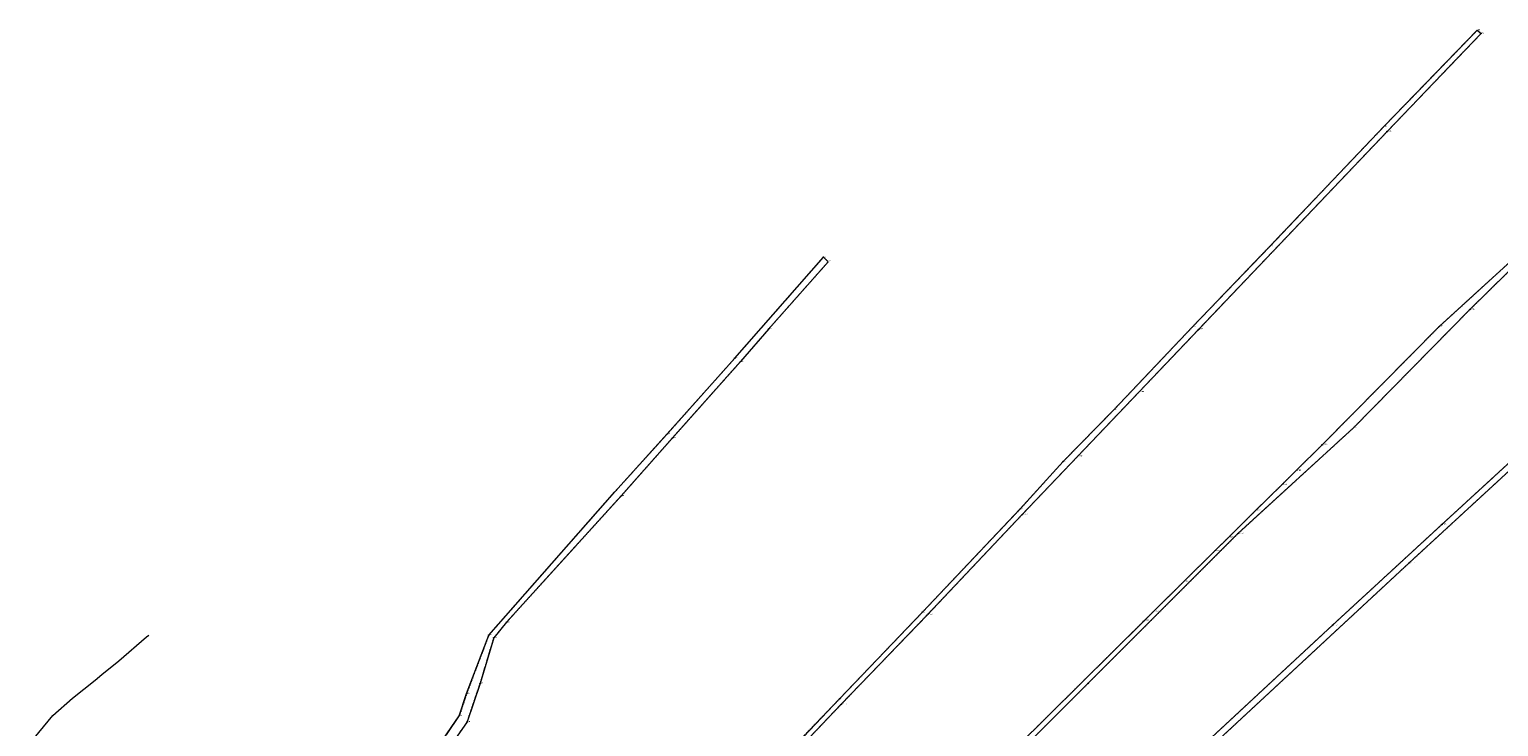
# Model space of a CAD drawing. Header units: metres. Extents: x 6551181 to 6555585, y 5935140 to 5937297.
# Tile 92 of 97: x 6551426 to 6552614, y 5936733 to 5937297. Entities that reach past the tile are written whole.
import ezdxf
from ezdxf.enums import TextEntityAlignment as Align

# ---------------------------------------------------------------- set-up
doc = ezdxf.new("R2010")
doc.units = ezdxf.units.M
doc.linetypes.add('218-500', pattern=[1, 0.5, -0.5])
doc.linetypes.add('219-500', pattern=[0])
for name, color, linetype in [('202-Punkt graniczny stabilizowany trwale', 7, 'Continuous'), ('202-Punkt graniczny stabilizowany trwale-Atr103', 7, 'Continuous'), ('202-Punkt graniczny stabilizowany trwale-Atr104', 7, 'Continuous'), ('203-Punkt załamania granicy działki nie stabilizowany', 7, 'Continuous'), ('203-Punkt załamania granicy działki nie stabilizowany-Atr103', 7, 'Continuous'), ('203-Punkt załamania granicy działki nie stabilizowany-Atr104', 7, 'Continuous'), ('218-Granica użytku', 7, 'Continuous'), ('219-Linia granicy', 7, 'Continuous'), ('przewód kanalizacyjny (linia)', 7, 'Continuous'), ('przewód kanalizacyjny (linia)-Atr1', 7, 'Continuous')]:
    doc.layers.add(name, color=color, linetype=linetype)
doc.styles.get("Standard").update_dxf_attribs({"font": 'arial.ttf'})

# ---------------------------------------------------------------- blocks, each defined once
blk = doc.blocks.new('202')
at = {"color": 0, "linetype": 'Continuous', "lineweight": -2}
blk.add_circle((0, 0), 2.5, dxfattribs=at)
blk = doc.blocks.new('203')
at = {"linetype": 'Continuous', "lineweight": 0}
h = blk.add_hatch(color=0, dxfattribs=at)
edge = h.paths.add_edge_path()
edge.add_arc((0, 0), 0.045, 0, 360)

msp = doc.modelspace()

# ---------------------------------------------------------------- linework, layer by layer
at = {"layer": '218-Granica użytku', "color": 3, "linetype": '218-500', "lineweight": 18, "flags": 128}
for points in [[(6552596.87, 5937295.89), (6552521.4, 5937218.08)], [(6552577.19, 5937269.68), (6552596.58, 5937289.85)], [(6552596.58, 5937289.85), (6552599.98, 5937293.39)], [(6552599.98, 5937293.39), (6552596.87, 5937295.89)], [(6552524.05, 5937214.04), (6552577.19, 5937269.68)], [(6552521.4, 5937218.08), (6552487.98, 5937183.03)], [(6552482.26, 5937170.17), (6552524.05, 5937214.04)], [(6552487.98, 5937183.03), (6552429.01, 5937121.2)], [(6552371.47, 5937053.86), (6552482.26, 5937170.17)], [(6552590.86, 5937070.04), (6552698.83, 5937175.95)], [(6552429.01, 5937121.2), (6552366.53, 5937056.05)], [(6552023.85, 5937054.43), (6552072.08, 5937108.74)], [(6552068.12, 5937112.42), (6552038.18, 5937078.34)], [(6552072.08, 5937108.74), (6552068.12, 5937112.42)], [(6552627.39, 5937112.3), (6552584.3, 5937072.93)], [(6552038.18, 5937078.34), (6552007.28, 5937043.16)], [(6552584.3, 5937072.93), (6552566.13, 5937056.33)], [(6552542.92, 5937021.34), (6552590.86, 5937070.04)], [(6552012.52, 5937041.24), (6552023.85, 5937054.43)], [(6552323.16, 5937003.21), (6552371.47, 5937053.86)], [(6552366.53, 5937056.05), (6552326.94, 5937014.27)], [(6552566.13, 5937056.33), (6552471.46, 5936960.68)], [(6552007.28, 5937043.16), (6551996.45, 5937030.82)], [(6552001.13, 5937027.99), (6552012.52, 5937041.24)], [(6551996.45, 5937030.82), (6551941.86, 5936969.45)], [(6551946.15, 5936966.26), (6552001.13, 5937027.99)], [(6552326.94, 5937014.27), (6552302.79, 5936988.8)], [(6552512.06, 5936989.98), (6552542.92, 5937021.34)], [(6552293.32, 5936971.91), (6552323.16, 5937003.21)], [(6552496.74, 5936974.42), (6552512.06, 5936989.98)], [(6552670.79, 5936990.31), (6552568.24, 5936896.22)], [(6552302.79, 5936988.8), (6552287.46, 5936973.17)], [(6552572.43, 5936893.37), (6552673.82, 5936986.72)], [(6551941.86, 5936969.45), (6551899.55, 5936922.79)], [(6551904.63, 5936919.37), (6551946.15, 5936966.26)], [(6552287.46, 5936973.17), (6552261.93, 5936947.13)], [(6552273.56, 5936951.2), (6552293.32, 5936971.91)], [(6552429.32, 5936912.65), (6552496.74, 5936974.42)], [(6552471.46, 5936960.68), (6552450.1, 5936939.58)], [(6552261.93, 5936947.13), (6552227.35, 5936908.9)], [(6552228.7, 5936904.16), (6552273.56, 5936951.2)], [(6552450.1, 5936939.58), (6552438.71, 5936928.33)], [(6551899.55, 5936922.79), (6551797.53, 5936806.81)], [(6551811.9, 5936817.21), (6551904.63, 5936919.37)], [(6552438.71, 5936928.33), (6552425.25, 5936915.01)], [(6552227.35, 5936908.9), (6552148.12, 5936825.32)], [(6552417.34, 5936907.22), (6552395.62, 5936885.77)], [(6552403.36, 5936888.89), (6552429.32, 5936912.65)], [(6552425.25, 5936915.01), (6552417.34, 5936907.22)], [(6552151.93, 5936823.06), (6552228.7, 5936904.16)], [(6552568.24, 5936896.22), (6552514.06, 5936846.33)], [(6552328.79, 5936814.43), (6552403.36, 5936888.89)], [(6552395.62, 5936885.77), (6552384.24, 5936874.53)], [(6552541.91, 5936865.27), (6552572.43, 5936893.37)], [(6552384.24, 5936874.53), (6552359.31, 5936849.9)], [(6552485.67, 5936813.11), (6552541.91, 5936865.27)], [(6552359.31, 5936849.9), (6552335.06, 5936825.94)], [(6552514.06, 5936846.33), (6552479.87, 5936814.85)], [(6552148.12, 5936825.32), (6552081.18, 5936755.3)], [(6552335.06, 5936825.94), (6552327.23, 5936818.21)], [(6551801.61, 5936804.66), (6551811.9, 5936817.21)], [(6552082.3, 5936750.62), (6552151.93, 5936823.06)], [(6552327.23, 5936818.21), (6552172.45, 5936664.85)], [(6552282, 5936767.69), (6552328.79, 5936814.43)], [(6552479.87, 5936814.85), (6552402.75, 5936743.23)], [(6552460.14, 5936789.44), (6552485.67, 5936813.11)], [(6551797.53, 5936806.81), (6551779.54, 5936759.52)], [(6551790.53, 5936767.75), (6551801.61, 5936804.66)], [(6552346.09, 5936683.66), (6552460.14, 5936789.44)], [(6551779.99, 5936736.56), (6551790.53, 5936767.75)], [(6552157, 5936642.86), (6552282, 5936767.69)], [(6551779.54, 5936759.52), (6551773.67, 5936741.41)], [(6552078.2, 5936752.22), (6552052.07, 5936725.2)], [(6552081.18, 5936755.3), (6552078.2, 5936752.22)], [(6551773.67, 5936741.41), (6551684.42, 5936611.25)], [(6552055.07, 5936722.06), (6552082.3, 5936750.62)], [(6552402.75, 5936743.23), (6552352.06, 5936696.16)], [(6551746.84, 5936689.28), (6551779.99, 5936736.56)]]:
    msp.add_lwpolyline(points, dxfattribs=at)
at = {"layer": '219-Linia granicy', "color": 7, "linetype": '219-500', "lineweight": 18, "flags": 128}
for points in [[(6552521.4, 5937218.08), (6552596.87, 5937295.89)], [(6552599.98, 5937293.39), (6552524.05, 5937214.04)], [(6552596.87, 5937295.89), (6552599.98, 5937293.39)], [(6552429.01, 5937121.2), (6552521.4, 5937218.08)], [(6552371.47, 5937053.86), (6552524.05, 5937214.04)], [(6552698.83, 5937175.95), (6552590.86, 5937070.04)], [(6552366.53, 5937056.05), (6552429.01, 5937121.2)], [(6551996.45, 5937030.82), (6552068.12, 5937112.42)], [(6552072.08, 5937108.74), (6552023.85, 5937054.43)], [(6552068.12, 5937112.42), (6552072.08, 5937108.74)], [(6552566.13, 5937056.33), (6552627.39, 5937112.3)], [(6552590.86, 5937070.04), (6552496.74, 5936974.42)], [(6552023.85, 5937054.43), (6552001.13, 5937027.99)], [(6552302.79, 5936988.8), (6552366.53, 5937056.05)], [(6552371.47, 5937053.86), (6552323.16, 5937003.21)], [(6552471.46, 5936960.68), (6552566.13, 5937056.33)], [(6551941.86, 5936969.45), (6551996.45, 5937030.82)], [(6552001.13, 5937027.99), (6551946.15, 5936966.26)], [(6552273.56, 5936951.2), (6552323.16, 5937003.21)], [(6552670.79, 5936990.31), (6552568.24, 5936896.22)], [(6552261.93, 5936947.13), (6552302.79, 5936988.8)], [(6552541.91, 5936865.27), (6552673.82, 5936986.72)], [(6551899.55, 5936922.79), (6551941.86, 5936969.45)], [(6551946.15, 5936966.26), (6551904.63, 5936919.37)], [(6552496.74, 5936974.42), (6552403.36, 5936888.89)], [(6552471.46, 5936960.68), (6552450.1, 5936939.58)], [(6552227.35, 5936908.9), (6552261.93, 5936947.13)], [(6552228.7, 5936904.16), (6552273.56, 5936951.2)], [(6552438.71, 5936928.33), (6552450.1, 5936939.58)], [(6551797.53, 5936806.81), (6551899.55, 5936922.79)], [(6551904.63, 5936919.37), (6551811.9, 5936817.21)], [(6552417.34, 5936907.22), (6552438.71, 5936928.33)], [(6552148.12, 5936825.32), (6552227.35, 5936908.9)], [(6552395.62, 5936885.77), (6552417.34, 5936907.22)], [(6552151.93, 5936823.06), (6552228.7, 5936904.16)], [(6552479.87, 5936814.85), (6552568.24, 5936896.22)], [(6552282, 5936767.69), (6552403.36, 5936888.89)], [(6552384.24, 5936874.53), (6552395.62, 5936885.77)], [(6552359.31, 5936849.9), (6552384.24, 5936874.53)], [(6552541.91, 5936865.27), (6552346.09, 5936683.66)], [(6552335.06, 5936825.94), (6552359.31, 5936849.9)], [(6552081.18, 5936755.3), (6552148.12, 5936825.32)], [(6552327.23, 5936818.21), (6552335.06, 5936825.94)], [(6551811.9, 5936817.21), (6551801.61, 5936804.66)], [(6552082.3, 5936750.62), (6552151.93, 5936823.06)], [(6552172.45, 5936664.85), (6552327.23, 5936818.21)], [(6552352.06, 5936696.16), (6552479.87, 5936814.85)], [(6551779.54, 5936759.52), (6551797.53, 5936806.81)], [(6551801.61, 5936804.66), (6551790.53, 5936767.75)], [(6551790.53, 5936767.75), (6551779.99, 5936736.56)], [(6552157, 5936642.86), (6552282, 5936767.69)], [(6551773.67, 5936741.41), (6551779.54, 5936759.52)], [(6552081.18, 5936755.3), (6552003.84, 5936673.7)], [(6551684.42, 5936611.25), (6551773.67, 5936741.41)], [(6552006.64, 5936671.28), (6552082.3, 5936750.62)], [(6551779.99, 5936736.56), (6551746.84, 5936689.28)]]:
    msp.add_lwpolyline(points, dxfattribs=at)
at = {"layer": 'przewód kanalizacyjny (linia)', "color": 34, "linetype": 'Continuous', "lineweight": 18, "flags": 128}
msp.add_lwpolyline([(6551425.97, 5936718.77), (6551444.95, 5936741.74), (6551460.93, 5936755.68), (6551479.12, 5936770.42), (6551484.54, 5936774.91), (6551498.23, 5936786.02), (6551520.78, 5936805.39), (6551522.7, 5936806.83)], dxfattribs=at)

# ---------------------------------------------------------------- block references
at = {"layer": '202-Punkt graniczny stabilizowany trwale', "color": 7, "linetype": 'Continuous', "lineweight": 18, "xscale": 0.1, "yscale": 0.1}
for p in [(6552599.98, 5937293.39), (6552524.05, 5937214.04), (6552068.12, 5937112.42), (6552590.86, 5937070.04), (6552023.85, 5937054.43), (6552371.47, 5937053.86), (6552566.13, 5937056.33), (6551996.45, 5937030.82), (6552001.13, 5937027.99), (6551941.86, 5936969.45), (6551946.15, 5936966.26), (6552471.46, 5936960.68), (6552261.93, 5936947.13), (6551904.63, 5936919.37), (6552227.35, 5936908.9), (6552228.7, 5936904.16), (6552568.24, 5936896.22), (6552403.36, 5936888.89), (6552541.91, 5936865.27), (6552148.12, 5936825.32), (6551811.9, 5936817.21), (6552151.93, 5936823.06), (6552327.23, 5936818.21), (6552479.87, 5936814.85), (6551797.53, 5936806.81), (6551801.61, 5936804.66), (6551790.53, 5936767.75), (6552282, 5936767.69), (6551779.54, 5936759.52), (6552081.18, 5936755.3), (6552082.3, 5936750.62), (6551779.99, 5936736.56)]:
    msp.add_blockref('202', p, dxfattribs=at)
at = {"layer": '203-Punkt załamania granicy działki nie stabilizowany', "color": 7, "linetype": 'Continuous', "lineweight": 18}
for p in [(6552596.87, 5937295.89), (6552521.4, 5937218.08), (6552429.01, 5937121.2), (6552072.08, 5937108.74), (6552366.53, 5937056.05), (6552323.16, 5937003.21), (6552302.79, 5936988.8), (6552496.74, 5936974.42), (6552273.56, 5936951.2), (6552450.1, 5936939.58), (6551899.55, 5936922.79), (6552438.71, 5936928.33), (6552417.34, 5936907.22), (6552395.62, 5936885.77), (6552384.24, 5936874.53), (6552359.31, 5936849.9), (6552335.06, 5936825.94), (6551773.67, 5936741.41)]:
    msp.add_blockref('203', p, dxfattribs=at)

# ---------------------------------------------------------------- texts
at = {"layer": '202-Punkt graniczny stabilizowany trwale-Atr103', "color": 7, "width": 0.9}
for s, p in [('ZAK2599', (6552524.05, 5937214.04)), ('ZAK2604', (6552371.47, 5937053.86)), ('ZAK2602', (6552566.13, 5937056.33)), ('ZAK2603', (6552471.46, 5936960.68)), ('ZAK2469', (6552228.7, 5936904.16)), ('ZAK2609', (6552568.24, 5936896.22)), ('ZAK2468', (6552151.93, 5936823.06)), ('ZAK2470', (6552327.23, 5936818.21)), ('ZAK2465', (6552082.3, 5936750.62))]:
    msp.add_text(s, height=0.75, dxfattribs=at).set_placement(p, align=Align.BOTTOM_LEFT)
for s, p in [('ZAK2087', (6552590.86, 5937070.04)), ('ZAK2308', (6552403.36, 5936888.89)), ('ZAK2306', (6552541.91, 5936865.27)), ('ZAK2307', (6552479.87, 5936814.85)), ('ZAK2309', (6552282, 5936767.69))]:
    msp.add_text(s, height=0.75, dxfattribs=at).set_placement(p)
at = {"layer": '202-Punkt graniczny stabilizowany trwale-Atr104', "color": 7, "width": 0.9}
for s, p in [('1644', (6552599.98, 5937293.39)), ('1527', (6552068.12, 5937112.42)), ('1529', (6552023.85, 5937054.43)), ('1526', (6551996.45, 5937030.82)), ('1530', (6552001.13, 5937027.99)), ('1525', (6551941.86, 5936969.45)), ('1531', (6551946.15, 5936966.26)), ('1638', (6552261.93, 5936947.13)), ('1532', (6551904.63, 5936919.37)), ('1637', (6552227.35, 5936908.9)), ('1636', (6552148.12, 5936825.32)), ('1533', (6551811.9, 5936817.21)), ('1523', (6551797.53, 5936806.81)), ('1534', (6551801.61, 5936804.66)), ('1535', (6551790.53, 5936767.75)), ('1522', (6551779.54, 5936759.52)), ('1635', (6552081.18, 5936755.3)), ('1536', (6551779.99, 5936736.56))]:
    msp.add_text(s, height=0.75, dxfattribs=at).set_placement(p)
at = {"layer": '203-Punkt załamania granicy działki nie stabilizowany-Atr103', "color": 7, "width": 0.9}
for s, p in [('ZAK2648', (6552323.16, 5937003.21)), ('ZAK2636', (6552273.56, 5936951.2)), ('ZAK2662', (6552450.1, 5936939.58)), ('ZAK2656', (6552438.71, 5936928.33)), ('ZAK2651', (6552417.34, 5936907.22)), ('ZAK2647', (6552395.62, 5936885.77)), ('ZAK2642', (6552384.24, 5936874.53)), ('ZAK2635', (6552359.31, 5936849.9)), ('ZAK2629', (6552335.06, 5936825.94))]:
    msp.add_text(s, height=0.75, dxfattribs=at).set_placement(p, align=Align.BOTTOM_LEFT)
at = {"layer": '203-Punkt załamania granicy działki nie stabilizowany-Atr104', "color": 7, "width": 0.9}
for s, p in [('1643', (6552596.87, 5937295.89)), ('1642', (6552521.4, 5937218.08)), ('1641', (6552429.01, 5937121.2)), ('1528', (6552072.08, 5937108.74)), ('1640', (6552366.53, 5937056.05)), ('1639', (6552302.79, 5936988.8)), ('1731', (6552496.74, 5936974.42)), ('1524', (6551899.55, 5936922.79)), ('1521', (6551773.67, 5936741.41))]:
    msp.add_text(s, height=0.75, dxfattribs=at).set_placement(p)
at = {"layer": 'przewód kanalizacyjny (linia)-Atr1', "color": 34, "width": 0.9}
for rotation, p in [(41.467, (6551513.92, 5936799.5)), (41.902, (6551448.38, 5936744.75))]:
    msp.add_text('ks110', height=0.75, rotation=rotation, dxfattribs=at).set_placement(p, align=Align.MIDDLE_LEFT)

doc.saveas('drawing.dxf')
